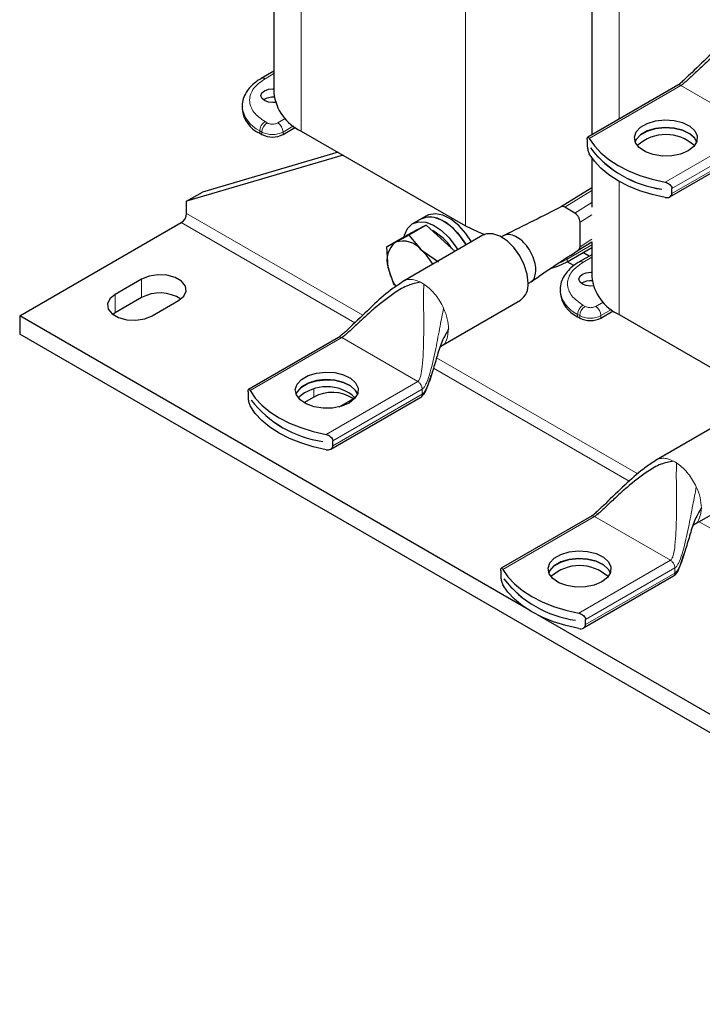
# Model space of a CAD drawing. Header units: millimetres. Extents: x 5 to 418, y 2 to 292.
# Tile 11 of 23: x 217 to 254, y 50 to 102. Entities that reach past the tile are written whole.
import ezdxf

# ---------------------------------------------------------------- set-up
doc = ezdxf.new("R2010")
doc.units = ezdxf.units.MM

msp = doc.modelspace()

# ---------------------------------------------------------------- linework, layer by layer
at = {"color": 7, "linetype": 'Continuous', "lineweight": 25}
for p, q in [((247.7971, 115.0681), (247.7971, 96.2023)), ((230.8266, 102.9957), (230.8266, 98.4396)), ((230.8266, 99.5986), (230.1536, 99.2101)), ((252.3854, 98.851), (247.5777, 96.0756)), ((229.1335, 97.7207), (229.1335, 97.59)), ((230.0707, 96.2838), (230.1839, 96.2185)), ((231.3152, 96.2185), (231.9747, 96.5992)), ((232.2911, 96.3985), (241.0592, 91.3368)), ((247.5486, 95.946), (247.5486, 95.6738)), ((251.9655, 92.8859), (256.7728, 95.6611)), ((234.2515, 95.2668), (227.016, 93.147)), ((247.7183, 95.4981), (247.7183, 95.5013)), ((247.7183, 95.4981), (247.7198, 95.4989)), ((234.5287, 95.1068), (226.1675, 92.6572)), ((247.7971, 94.973), (247.7971, 92.3449)), ((226.1675, 92.6572), (227.016, 93.147)), ((247.7971, 93.3778), (246.1288, 92.3446)), ((251.5367, 93.297), (251.5367, 93.2938)), ((252.0741, 93.0613), (252.0741, 93.3335)), ((226.1675, 92.004), (226.1675, 92.6572)), ((246.8857, 92.0267), (246.3483, 92.3369)), ((246.9609, 91.9716), (246.8857, 92.0267)), ((217.258, 86.534), (225.8847, 91.5141)), ((238.6855, 91.7158), (238.2329, 91.4546)), ((238.9683, 91.8791), (238.6855, 91.7158)), ((247.1686, 90.2292), (247.1686, 91.5366)), ((238.3693, 91.0709), (237.7799, 90.7587)), ((238.9587, 91.3832), (238.0385, 90.852)), ((238.4329, 91.1082), (238.3586, 91.0652)), ((238.9587, 91.3832), (238.3693, 91.0709)), ((238.4541, 91.1199), (238.4329, 91.1082)), ((238.5168, 91.1491), (238.4541, 91.1199)), ((239.7427, 90.6674), (238.9587, 91.3832)), ((237.7799, 90.7587), (236.8597, 90.2274)), ((236.8597, 90.2274), (237.3228, 90.4668)), ((237.3228, 90.4668), (238.0385, 90.852)), ((241.9826, 90.8352), (237.7399, 88.386)), ((238.0385, 90.852), (238.6962, 90.0632)), ((240.4978, 89.9781), (239.7427, 90.6674)), ((243.0687, 90.8156), (242.9566, 90.7509)), ((247.0758, 90.0397), (247.7979, 90.4869)), ((247.7971, 90.4864), (247.7971, 88.6427)), ((236.928, 89.1265), (236.8597, 90.2274)), ((238.6962, 90.0632), (239.6066, 89.4204)), ((246.4756, 89.4259), (247.7971, 90.1888)), ((247.6592, 89.722), (247.3238, 89.9156)), ((246.8375, 89.2167), (246.4753, 89.4258)), ((247.7971, 89.8017), (247.1242, 89.4132)), ((237.249, 88.1714), (236.928, 89.1265)), ((223.7633, 88.4933), (222.3491, 87.6769)), ((237.7612, 88.3982), (237.616, 88.2971)), ((244.3965, 88.2567), (244.5085, 88.3214)), ((246.104, 87.9238), (246.104, 87.7931)), ((223.7633, 87.5135), (222.3491, 86.6971)), ((224.329, 86.534), (225.7432, 87.3504)), ((239.7398, 84.9218), (243.9824, 87.371)), ((248.2858, 86.4216), (248.9453, 86.8023)), ((244.3103, 70.917), (217.258, 86.534)), ((217.258, 86.534), (217.258, 85.5541)), ((222.3491, 86.6971), (222.2256, 86.6155)), ((247.0413, 86.4869), (247.1544, 86.4216)), ((249.2616, 86.6016), (257.6062, 81.7844)), ((279.2005, 49.7954), (217.258, 85.5541)), ((234.2834, 85.3912), (229.4757, 82.6158)), ((229.4467, 82.4862), (229.4467, 82.2141)), ((229.6164, 82.0383), (229.6164, 82.0415)), ((229.6164, 82.0383), (229.6179, 82.0391)), ((232.9557, 82.2068), (232.4307, 81.9037)), ((233.8636, 79.4261), (238.6708, 82.2013)), ((234.3027, 81.6784), (234.9356, 82.0437)), ((234.9356, 82.0437), (235.144, 82.1973)), ((255.4742, 81.2914), (251.2315, 78.8422)), ((233.9722, 79.6015), (233.9722, 79.8737)), ((233.4347, 79.8372), (233.4347, 79.834)), ((251.2528, 78.8543), (251.1076, 78.7533)), ((253.2314, 75.378), (257.474, 77.8272)), ((247.775, 75.8473), (242.9673, 73.0719)), ((242.9383, 72.9424), (242.9383, 72.6702)), ((247.3552, 69.8823), (252.1624, 72.6574)), ((243.108, 72.4944), (243.108, 72.4977)), ((243.108, 72.4944), (243.1095, 72.4953)), ((279.2005, 50.7753), (244.8982, 70.5776)), ((246.9263, 70.2934), (246.9263, 70.2901)), ((247.4638, 70.0577), (247.4638, 70.3299))]:
    msp.add_line(p, q, dxfattribs=at)
at = {"color": 7, "linetype": 'Continuous', "lineweight": 18}
for p, q in [((249.2616, 114.364), (249.2616, 97.0477)), ((241.0592, 110.5485), (241.0592, 91.3368)), ((232.2911, 103.3833), (232.2911, 96.3985)), ((230.8266, 99.4633), (230.3536, 99.1903)), ((252.552, 98.8345), (247.6574, 96.0089)), ((256.6061, 96.4941), (252.552, 98.8345)), ((230.4667, 96.839), (230.3536, 96.9043)), ((231.0324, 96.839), (231.4278, 97.0673)), ((230.0707, 96.4144), (230.1839, 96.3491)), ((230.0707, 96.2838), (230.0707, 96.4144)), ((230.1839, 96.3491), (230.1839, 96.2185)), ((231.8741, 96.6717), (231.3152, 96.3491)), ((231.3152, 96.3491), (231.3152, 96.2185)), ((251.7114, 93.6685), (256.6061, 96.4941)), ((252.0741, 93.3335), (256.8418, 96.0859)), ((256.8418, 95.8137), (252.0741, 93.0613)), ((249.2616, 93.7132), (249.2616, 86.6016)), ((246.3483, 92.3369), (247.7971, 93.2341)), ((246.8857, 92.0267), (247.7971, 92.5911)), ((235.5716, 86.5751), (226.1675, 92.004)), ((235.1453, 86.168), (225.8847, 91.5141)), ((247.1686, 91.5366), (247.803, 91.9295)), ((247.1686, 90.2292), (247.803, 90.6221)), ((246.4756, 89.5566), (247.7971, 90.3195)), ((246.4756, 89.5566), (246.1451, 89.3903)), ((246.4756, 89.4259), (246.4756, 89.5566)), ((247.7971, 89.6664), (247.3241, 89.3934)), ((223.7633, 88.4933), (223.7633, 87.5135)), ((222.3491, 87.6769), (222.3491, 86.6971)), ((248.003, 87.0421), (248.3984, 87.2704)), ((239.8401, 87.0447), (239.884, 86.9533)), ((247.4373, 87.0421), (247.3241, 87.1074)), ((248.8447, 86.8748), (248.2858, 86.5522)), ((247.0413, 86.6175), (247.1544, 86.5522)), ((247.0413, 86.4869), (247.0413, 86.6175)), ((247.1544, 86.5522), (247.1544, 86.4216)), ((248.2858, 86.5522), (248.2858, 86.4216)), ((234.4501, 85.3747), (229.5554, 82.5491)), ((238.5042, 83.0343), (234.4501, 85.3747)), ((250.2474, 78.103), (239.5116, 84.3006)), ((249.7952, 77.7108), (239.3453, 83.7434)), ((233.6095, 80.2087), (238.5042, 83.0343)), ((232.9557, 82.6386), (232.9557, 82.2068)), ((233.9722, 79.8737), (238.7399, 82.6261)), ((238.7399, 82.3539), (238.7399, 82.6261)), ((238.7399, 82.3539), (233.9722, 79.6015)), ((253.3317, 77.5009), (253.3756, 77.4095)), ((247.9417, 75.8308), (243.047, 73.0052)), ((251.9958, 73.4905), (247.9417, 75.8308)), ((287.8272, 55.7554), (253.5338, 75.5525)), ((247.1011, 70.6648), (251.9958, 73.4905)), ((247.4638, 70.3299), (252.2315, 73.0822)), ((252.2315, 72.81), (252.2315, 73.0822)), ((252.2315, 72.81), (247.4638, 70.0577))]:
    msp.add_line(p, q, dxfattribs=at)
at = {"color": 7, "linetype": 'Continuous', "lineweight": 25, "flags": 128}
for points in [[(230.9051, 97.9301), (230.7778, 97.9227), (230.5329, 97.9509), (230.3253, 98.031), (230.1866, 98.1508), (230.1378, 98.2922), (230.1866, 98.4336), (230.3253, 98.5535), (230.5329, 98.6336), (230.7778, 98.6617), (230.8266, 98.6606)], [(252.9386, 95.3457), (252.5356, 95.174), (252.063, 95.0785), (251.5625, 95.0677), (251.0788, 95.1426), (250.6548, 95.2964), (250.3281, 95.5155), (250.1279, 95.7805), (250.0718, 96.0677), (250.1649, 96.3518), (250.3989, 96.6074), (250.753, 96.8118), (251.1958, 96.9469), (251.6878, 97.0006), (252.1854, 96.9683), (252.6444, 96.8527), (253.024, 96.6641), (253.2905, 96.4193), (253.4201, 96.1401), (253.4013, 95.8512), (253.2359, 95.5783), (252.9386, 95.3457)], [(253.3933, 95.8282), (253.2905, 96.0127), (253.024, 96.2575), (252.6444, 96.446), (252.1854, 96.5616), (251.6878, 96.594), (251.1958, 96.5403), (250.753, 96.4052), (250.3989, 96.2008), (250.1649, 95.9452), (250.108, 95.8282)], [(250.1086, 95.8265), (250.1649, 95.9419), (250.3989, 96.1975), (250.753, 96.4019), (251.1958, 96.537), (251.6878, 96.5907), (252.1854, 96.5584), (252.6444, 96.4428), (253.024, 96.2542), (253.2905, 96.0094), (253.3927, 95.8265)], [(247.6574, 96.0089), (247.9322, 95.6105), (248.285, 95.2333), (248.7112, 94.8822), (249.205, 94.5619), (249.7598, 94.2769), (250.368, 94.0308), (251.0215, 93.8271), (251.7114, 93.6685)], [(251.7114, 92.8519), (251.0215, 93.0106), (250.368, 93.2143), (249.7598, 93.4603), (249.205, 93.7454), (248.7112, 94.0656), (248.285, 94.4168), (247.9322, 94.794), (247.6574, 95.1923)], [(241.3738, 90.4838), (241.0775, 90.9303), (240.6926, 91.3616), (240.2748, 91.6949), (239.8502, 91.9092), (239.4456, 91.9909), (239.0865, 91.9351), (238.9683, 91.8791)], [(237.9595, 91.1991), (238.2152, 91.4441), (238.5475, 91.5591), (238.9353, 91.5369), (239.3545, 91.3789), (239.7785, 91.0951), (240.1808, 90.7033), (240.5362, 90.2281), (240.6384, 90.0593)], [(241.091, 90.3205), (240.7947, 90.767), (240.4098, 91.1984), (239.9919, 91.5316), (239.5674, 91.7459), (239.1628, 91.8276), (238.8036, 91.7718), (238.6855, 91.7158)], [(238.6855, 91.7158), (239, 91.8203), (239.3879, 91.7981), (239.807, 91.6402), (240.2311, 91.3564), (240.6334, 90.9646), (240.9887, 90.4894), (241.091, 90.3205)], [(237.7759, 90.7564), (237.7963, 90.8397), (237.9595, 91.1991)], [(241.0592, 91.3368), (241.7268, 91.0134), (242.0822, 90.8823)], [(244.3967, 88.2867), (244.3443, 88.7576), (244.1908, 89.2541), (243.9478, 89.7394), (243.6331, 90.1775), (243.2702, 90.536), (242.886, 90.7881), (242.5089, 90.9153), (242.167, 90.9081), (241.9826, 90.8352)], [(245.6379, 89.0782), (245.9907, 89.1962), (246.4756, 89.4259)], [(247.8756, 88.1332), (247.7484, 88.1258), (247.5035, 88.154), (247.2959, 88.2341), (247.1571, 88.3539), (247.1084, 88.4953), (247.1571, 88.6367), (247.2959, 88.7566), (247.5035, 88.8367), (247.7484, 88.8648), (247.7971, 88.8637)], [(225.7432, 87.3504), (226.0221, 87.5803), (226.148, 87.8514), (226.1056, 88.131), (225.9001, 88.3854), (225.5563, 88.5839), (225.1156, 88.7025), (224.6313, 88.727), (224.1616, 88.6543), (223.7633, 88.4933)], [(222.3491, 87.6769), (222.0702, 87.447), (221.9444, 87.1759), (221.9868, 86.8963), (222.1923, 86.6419), (222.5361, 86.4434), (222.9767, 86.3248), (223.4611, 86.3003), (223.9307, 86.373), (224.329, 86.534)], [(234.8366, 81.8859), (234.4337, 81.7142), (233.961, 81.6188), (233.4606, 81.6079), (232.9769, 81.6828), (232.5529, 81.8366), (232.2262, 82.0557), (232.0259, 82.3207), (231.9699, 82.608), (232.063, 82.892), (232.297, 83.1476), (232.6511, 83.352), (233.0938, 83.4871), (233.5859, 83.5409), (234.0835, 83.5085), (234.5425, 83.3929), (234.9221, 83.2043), (235.1885, 82.9595), (235.3181, 82.6803), (235.2994, 82.3914), (235.134, 82.1185), (234.8366, 81.8859)], [(235.2914, 82.3684), (235.1885, 82.5529), (234.9221, 82.7977), (234.5425, 82.9862), (234.0835, 83.1018), (233.5859, 83.1342), (233.0938, 83.0805), (232.6511, 82.9454), (232.297, 82.741), (232.063, 82.4854), (232.006, 82.3684)], [(232.0066, 82.3667), (232.063, 82.4821), (232.297, 82.7377), (232.6511, 82.9421), (233.0938, 83.0772), (233.5859, 83.131), (234.0835, 83.0986), (234.5425, 82.983), (234.9221, 82.7944), (235.1885, 82.5496), (235.2908, 82.3667)], [(229.5554, 82.5491), (229.8302, 82.1508), (230.1831, 81.7735), (230.6093, 81.4224), (231.1031, 81.1022), (231.6578, 80.8171), (232.2661, 80.571), (232.9195, 80.3673), (233.6095, 80.2087)], [(233.6095, 79.3922), (232.9195, 79.5508), (232.2661, 79.7545), (231.6578, 80.0006), (231.1031, 80.2856), (230.6093, 80.6059), (230.1831, 80.957), (229.8302, 81.3342), (229.5554, 81.7325)], [(248.3282, 72.3421), (247.9253, 72.1704), (247.4526, 72.0749), (246.9522, 72.0641), (246.4685, 72.1389), (246.0445, 72.2927), (245.7178, 72.5118), (245.5175, 72.7768), (245.4615, 73.0641), (245.5546, 73.3482), (245.7886, 73.6037), (246.1427, 73.8082), (246.5854, 73.9433), (247.0775, 73.997), (247.5751, 73.9646), (248.0341, 73.849), (248.4137, 73.6605), (248.6801, 73.4157), (248.8097, 73.1364), (248.791, 72.8475), (248.6256, 72.5747), (248.3282, 72.3421)], [(248.783, 72.8245), (248.6801, 73.009), (248.4137, 73.2538), (248.0341, 73.4424), (247.5751, 73.558), (247.0775, 73.5904), (246.5854, 73.5366), (246.1427, 73.4015), (245.7886, 73.1971), (245.5546, 72.9415), (245.4976, 72.8245)], [(245.4982, 72.8229), (245.5546, 72.9383), (245.7886, 73.1938), (246.1427, 73.3983), (246.5854, 73.5334), (247.0775, 73.5871), (247.5751, 73.5547), (248.0341, 73.4391), (248.4137, 73.2505), (248.6801, 73.0058), (248.7824, 72.8229)], [(243.047, 73.0052), (243.3218, 72.6069), (243.6747, 72.2297), (244.1009, 71.8785), (244.5947, 71.5583), (245.1494, 71.2732), (245.7577, 71.0272), (246.4111, 70.8235), (247.1011, 70.6648)], [(247.1011, 69.8483), (246.4111, 70.0069), (245.7577, 70.2107), (245.1494, 70.4567), (244.5947, 70.7418), (244.1009, 71.062), (243.6747, 71.4131), (243.3218, 71.7904), (243.047, 72.1887)]]:
    msp.add_lwpolyline(points, dxfattribs=at)
at = {"color": 7, "linetype": 'Continuous', "lineweight": 18, "flags": 128}
msp.add_lwpolyline([(246.4668, 89.6424), (246.4702, 89.6234), (246.4756, 89.5566)], dxfattribs=at)
at = {"color": 7, "linetype": 'Continuous', "lineweight": 18}
for centre, radius, start, end in [((230.2359, 99.0254), 0.2025, 54.49119, 113.06843), ((230.7367, 97.8824), 1.612, 185.99486, 245.59914), ((230.6848, 96.3865), 0.6147, 122.60548, 177.39452), ((230.798, 96.3212), 0.6147, 122.60548, 177.39452), ((230.7012, 96.3212), 0.6147, 2.60548, 57.39452), ((230.7496, 97.4409), 1.2296, 242.60967, 297.39033), ((247.2065, 89.2285), 0.2025, 54.49119, 113.06843), ((237.7991, 86.6542), 1.8844, 56.88363, 63.12174), ((247.7072, 88.0855), 1.612, 185.99486, 245.59914), ((247.6554, 86.5896), 0.6147, 122.60548, 177.39452), ((247.7685, 86.5243), 0.6147, 122.60548, 177.39452), ((247.6717, 86.5243), 0.6147, 2.60548, 57.39452), ((247.7201, 87.644), 1.2296, 242.60967, 297.39033), ((251.2907, 77.1103), 1.8844, 56.88363, 63.12174)]:
    msp.add_arc(centre, radius, start, end, dxfattribs=at)
at = {"color": 7, "linetype": 'Continuous', "lineweight": 25}
for centre, radius, start, end in [((233.3259, 98.687), 2.5115, 185.65338, 245.66676), ((230.7604, 97.3101), 0.8962, 84.67939, 122.78309), ((230.7349, 97.7497), 1.6094, 185.6948, 245.62534), ((230.7496, 97.3102), 1.2296, 242.60967, 297.39033), ((251.7506, 93.9494), 2.2636, 47.68495, 132.31505), ((252.3627, 99.1372), 5.8983, 218.0558, 261.94957), ((252.3627, 99.134), 5.8983, 218.0558, 261.94957), ((225.5534, 92.0319), 0.6147, 302.60548, 357.39452), ((238.0726, 88.7266), 2.6523, 32.39697, 62.81436), ((238.0604, 89.5213), 1.1992, 127.95985, 199.21959), ((237.7114, 89.2505), 1.2768, 39.53183, 107.72115), ((236.5054, 87.7032), 3.2202, 29.53696, 47.12999), ((240.0586, 89.7556), 3.1932, 191.36341, 211.23345), ((243.4053, 88.1837), 0.9967, 305.37932, 5.93286), ((247.7309, 87.5132), 0.8962, 84.67939, 122.78309), ((250.2965, 88.8901), 2.5115, 185.65338, 245.66676), ((224.7456, 85.6821), 2.0782, 57.35172, 118.20711), ((247.7055, 87.9528), 1.6094, 185.6948, 245.62534), ((247.7201, 87.5133), 1.2296, 242.60967, 297.39033), ((233.6487, 80.4896), 2.2636, 47.68495, 132.31505), ((234.2608, 85.6774), 5.8983, 218.0558, 261.94957), ((234.2608, 85.6742), 5.8983, 218.0558, 261.94957), ((233.938, 80.3755), 2.0782, 57.35172, 118.20711), ((247.1403, 70.9457), 2.2636, 47.68495, 132.31505), ((247.7524, 76.1336), 5.8983, 218.0558, 261.94957), ((247.7524, 76.1303), 5.8983, 218.0558, 261.94957)]:
    msp.add_arc(centre, radius, start, end, dxfattribs=at)
for centre, start_param, end_param in [((246.3483, 92.0101), 6.2098791, 6.4325154), ((246.3483, 92.0101), 5.9737825, 6.2098791), ((246.3483, 92.0101), 5.4985283, 5.9737825), ((246.8857, 91.6999), 5.0232741, 5.2295879), ((246.8857, 91.6999), 4.7871775, 5.0232741), ((246.8857, 91.6999), 4.5645411, 4.7871775), ((246.8857, 91.6999), 4.3414692, 4.5645411), ((246.8857, 91.6999), 3.927732, 4.3414692), ((246.8857, 90.3925), 3.0682864, 3.927732)]:
    msp.add_ellipse(centre, major_axis=(-0.1999, 0.3466), ratio=0.5773812, start_param=start_param, end_param=end_param, dxfattribs=at)
for points, knots in [([(255.7179, 101.7569), (255.5282, 101.6296), (254.9711, 101.2557), (254.1366, 100.483), (253.3398, 99.7197), (252.784, 99.1809), (252.5466, 98.9704), (252.4416, 98.8868), (252.4002, 98.8606), (252.3811, 98.8484)], [0, 0, 0, 0, 0.15084353, 0.44279949, 0.77418932, 0.91101233, 0.96193329, 0.98234525, 1, 1, 1, 1]), ([(256.753, 101.7948), (256.5313, 101.7479), (256.0317, 101.6422), (255.2111, 101.1297), (254.4397, 100.5289), (253.7328, 99.8936), (253.2377, 99.4319), (252.896, 99.1088), (252.6896, 98.9339), (252.6144, 98.8742), (252.5715, 98.8469), (252.552, 98.8345)], [0, 0, 0, 0, 0.12259763, 0.27623128, 0.55225329, 0.70546334, 0.83888288, 0.94869327, 0.96903421, 0.98590289, 1, 1, 1, 1]), ([(230.1592, 99.2061), (230.0848, 99.1636), (229.8904, 99.0525), (229.6315, 98.8309), (229.3843, 98.5445), (229.2149, 98.2158), (229.1286, 97.9301), (229.1431, 97.7603), (229.147, 97.7139)], [0, 0, 0, 0, 0.1202548, 0.31410963, 0.51159308, 0.71312474, 0.92164567, 1, 1, 1, 1]), ([(247.5486, 95.946), (247.5495, 95.9718), (247.5513, 96.0232), (247.5655, 96.0678), (247.5876, 96.0842), (247.6185, 96.0686), (247.6442, 96.0291), (247.6574, 96.0089)], [0, 0, 0, 0, 0.1819631, 0.3635273, 0.5553872, 0.7717062, 1, 1, 1, 1]), ([(247.5486, 95.6738), (247.5495, 95.6442), (247.5513, 95.5849), (247.5655, 95.4804), (247.5876, 95.3742), (247.6185, 95.2701), (247.6442, 95.2187), (247.6574, 95.1923)], [0, 0, 0, 0, 0.1819631, 0.3635273, 0.5553872, 0.7717062, 1, 1, 1, 1]), ([(251.7114, 93.6685), (251.7558, 93.6565), (251.8447, 93.6324), (251.9623, 93.555), (252.0441, 93.4597), (252.0723, 93.3812), (252.0738, 93.3416), (252.0741, 93.3335)], [0, 0, 0, 0, 0.2506915, 0.5017292, 0.7396222, 0.946863, 1, 1, 1, 1]), ([(251.7114, 92.8519), (251.7558, 92.8473), (251.8447, 92.838), (251.9623, 92.8754), (252.0441, 92.9444), (252.0723, 93.0142), (252.0738, 93.0533), (252.0741, 93.0613)], [0, 0, 0, 0, 0.2506915, 0.5017292, 0.7396222, 0.946863, 1, 1, 1, 1]), ([(246.1712, 92.3686), (245.6822, 92.1151), (244.6876, 91.5993), (243.6392, 91.0927), (243.1062, 90.8351)], [0, 0, 0, 0, 0.4916144, 1, 1, 1, 1]), ([(244.499, 88.3368), (244.5528, 88.3676), (244.6878, 88.4448), (244.7979, 88.72), (244.8205, 89.1059), (244.7232, 89.55), (244.5215, 89.9937), (244.2848, 90.3235), (244.0187, 90.5942), (243.7301, 90.7995), (243.4495, 90.8843), (243.2255, 90.8877), (243.1314, 90.8319), (243.0771, 90.7997)], [0, 0, 0, 0, 0.0709863, 0.1780225, 0.2855085, 0.3931011, 0.5002982, 0.6073552, 0.6604415, 0.7677049, 0.8748857, 0.9279152, 1, 1, 1, 1]), ([(244.5529, 88.3504), (245.0083, 88.6703), (245.8154, 89.2374), (246.7167, 89.8111), (247.1096, 90.0611)], [0, 0, 0, 0, 0.5641436, 1, 1, 1, 1]), ([(247.1298, 89.4092), (247.0554, 89.3667), (246.861, 89.2556), (246.6021, 89.034), (246.3548, 88.7476), (246.1854, 88.4189), (246.0992, 88.1332), (246.1136, 87.9634), (246.1176, 87.917)], [0, 0, 0, 0, 0.1202548, 0.3141096, 0.5115931, 0.7131247, 0.9216457, 1, 1, 1, 1]), ([(237.616, 88.2971), (237.4262, 88.1698), (236.8691, 87.7959), (236.0346, 87.0232), (235.2379, 86.2599), (234.6821, 85.7211), (234.4447, 85.5106), (234.3396, 85.427), (234.2983, 85.4008), (234.2791, 85.3886)], [0, 0, 0, 0, 0.15084353, 0.44279949, 0.77418932, 0.91101233, 0.96193329, 0.98234525, 1, 1, 1, 1]), ([(238.6511, 88.335), (238.4293, 88.2881), (237.9298, 88.1824), (237.1092, 87.6699), (236.3378, 87.0691), (235.6309, 86.4338), (235.1357, 85.9721), (234.794, 85.649), (234.5876, 85.4741), (234.5125, 85.4144), (234.4696, 85.3871), (234.4501, 85.3747)], [0, 0, 0, 0, 0.1225976, 0.2762313, 0.5522533, 0.7054633, 0.8388829, 0.9486933, 0.9690342, 0.9859029, 1, 1, 1, 1]), ([(240.1541, 85.8375), (240.0388, 85.6381), (239.7817, 85.1934), (239.5496, 84.4328), (239.2993, 83.5832), (239.0955, 82.9218), (238.8958, 82.4941), (238.7867, 82.396), (238.7399, 82.3539)], [0, 0, 0, 0, 0.1747018, 0.3896235, 0.6143231, 0.8700009, 0.9441964, 1, 1, 1, 1]), ([(239.7009, 84.8624), (239.7047, 84.87), (239.7277, 84.9161), (239.7357, 84.9201), (239.7424, 84.9234)], [0, 0, 0, 0, 0.1640509, 1, 1, 1, 1]), ([(238.6706, 82.2011), (238.7043, 82.2267), (238.8719, 82.354), (239.0365, 82.7753), (239.1527, 83.1472), (239.2225, 83.3709)], [0, 0, 0, 0, 0.09110772, 0.45348667, 1, 1, 1, 1]), ([(229.4467, 82.4862), (229.4476, 82.512), (229.4494, 82.5634), (229.4635, 82.608), (229.4856, 82.6244), (229.5166, 82.6088), (229.5423, 82.5693), (229.5554, 82.5491)], [0, 0, 0, 0, 0.1819631, 0.3635273, 0.5553872, 0.7717062, 1, 1, 1, 1]), ([(229.4467, 82.2141), (229.4476, 82.1844), (229.4494, 82.1251), (229.4635, 82.0206), (229.4856, 81.9144), (229.5166, 81.8103), (229.5423, 81.7589), (229.5554, 81.7325)], [0, 0, 0, 0, 0.1819631, 0.3635273, 0.5553872, 0.7717062, 1, 1, 1, 1]), ([(233.6095, 80.2087), (233.6539, 80.1967), (233.7427, 80.1726), (233.8604, 80.0952), (233.9421, 79.9999), (233.9704, 79.9215), (233.9719, 79.8818), (233.9722, 79.8737)], [0, 0, 0, 0, 0.2506915, 0.5017292, 0.7396222, 0.946863, 1, 1, 1, 1]), ([(233.6095, 79.3922), (233.6539, 79.3875), (233.7427, 79.3782), (233.8604, 79.4156), (233.9421, 79.4846), (233.9704, 79.5544), (233.9719, 79.5936), (233.9722, 79.6015)], [0, 0, 0, 0, 0.2506915, 0.5017292, 0.7396222, 0.946863, 1, 1, 1, 1]), ([(251.1076, 78.7533), (250.9178, 78.6259), (250.3607, 78.2521), (249.5262, 77.4793), (248.7294, 76.7161), (248.1737, 76.1773), (247.9363, 75.9667), (247.8312, 75.8831), (247.7899, 75.8569), (247.7707, 75.8447)], [0, 0, 0, 0, 0.1508435, 0.4427995, 0.7741893, 0.9110123, 0.9619333, 0.9823452, 1, 1, 1, 1]), ([(252.1427, 78.7912), (251.9209, 78.7443), (251.4214, 78.6385), (250.6008, 78.1261), (249.8294, 77.5253), (249.1225, 76.89), (248.6273, 76.4282), (248.2856, 76.1051), (248.0792, 75.9302), (248.0041, 75.8706), (247.9612, 75.8433), (247.9417, 75.8308)], [0, 0, 0, 0, 0.12259763, 0.27623128, 0.55225329, 0.70546334, 0.83888288, 0.94869327, 0.96903421, 0.98590289, 1, 1, 1, 1]), ([(253.6457, 76.2937), (253.5304, 76.0943), (253.2733, 75.6496), (253.0412, 74.8889), (252.7909, 74.0393), (252.5871, 73.3779), (252.3874, 72.9503), (252.2783, 72.8522), (252.2315, 72.81)], [0, 0, 0, 0, 0.1747018, 0.3896235, 0.6143231, 0.8700009, 0.9441964, 1, 1, 1, 1]), ([(253.1925, 75.3185), (253.1963, 75.3261), (253.2193, 75.3722), (253.2273, 75.3762), (253.234, 75.3796)], [0, 0, 0, 0, 0.1640509, 1, 1, 1, 1]), ([(252.1622, 72.6573), (252.1959, 72.6829), (252.3635, 72.8102), (252.5281, 73.2315), (252.6443, 73.6034), (252.7141, 73.827)], [0, 0, 0, 0, 0.09110772, 0.45348667, 1, 1, 1, 1]), ([(242.9383, 72.9424), (242.9392, 72.9681), (242.941, 73.0195), (242.9551, 73.0642), (242.9772, 73.0805), (243.0082, 73.065), (243.0339, 73.0255), (243.047, 73.0052)], [0, 0, 0, 0, 0.1819631, 0.3635273, 0.5553872, 0.7717062, 1, 1, 1, 1]), ([(242.9383, 72.6702), (242.9392, 72.6405), (242.941, 72.5813), (242.9551, 72.4767), (242.9772, 72.3706), (243.0082, 72.2665), (243.0339, 72.2151), (243.047, 72.1887)], [0, 0, 0, 0, 0.1819631, 0.3635273, 0.5553872, 0.7717062, 1, 1, 1, 1]), ([(247.1011, 70.6648), (247.1455, 70.6528), (247.2343, 70.6287), (247.352, 70.5514), (247.4337, 70.4561), (247.462, 70.3776), (247.4634, 70.338), (247.4638, 70.3299)], [0, 0, 0, 0, 0.2506915, 0.5017292, 0.7396222, 0.946863, 1, 1, 1, 1]), ([(247.1011, 69.8483), (247.1455, 69.8437), (247.2343, 69.8344), (247.352, 69.8717), (247.4337, 69.9407), (247.462, 70.0105), (247.4634, 70.0497), (247.4638, 70.0577)], [0, 0, 0, 0, 0.2506915, 0.5017292, 0.7396222, 0.946863, 1, 1, 1, 1])]:
    msp.add_open_spline(points, degree=3, knots=knots, dxfattribs=at)
at = {"color": 7, "linetype": 'Continuous', "lineweight": 18}
for points, knots in [([(230.3536, 99.1903), (230.131, 99.0312), (229.7885, 98.7865), (229.5744, 98.3779), (229.5128, 98.0473), (229.5744, 97.7167), (229.7885, 97.308), (230.131, 97.0634), (230.3536, 96.9043)], [0, 0, 0, 0, 0.2394568, 0.3683607, 0.5, 0.6316393, 0.7605432, 1, 1, 1, 1]), ([(252.552, 98.8345), (252.53, 98.845), (252.4858, 98.8661), (252.4279, 98.8702), (252.3991, 98.8555), (252.3864, 98.849)], [0, 0, 0, 0, 0.3587746, 0.7175491, 1, 1, 1, 1]), ([(230.4667, 96.839), (230.5061, 96.8207), (230.5668, 96.7924), (230.668, 96.7746), (230.7495, 96.7697), (230.8311, 96.7746), (230.9322, 96.7923), (230.993, 96.8207), (231.0324, 96.839)], [0, 0, 0, 0, 0.239443, 0.3695502, 0.4999998, 0.6301073, 0.760557, 1, 1, 1, 1]), ([(247.3241, 89.3934), (247.1015, 89.2343), (246.7591, 88.9896), (246.545, 88.581), (246.4833, 88.2504), (246.545, 87.9198), (246.7591, 87.5111), (247.1015, 87.2665), (247.3241, 87.1074)], [0, 0, 0, 0, 0.2394568, 0.3683607, 0.5, 0.6316393, 0.7605432, 1, 1, 1, 1]), ([(237.7659, 88.3888), (237.7919, 88.4055), (237.8851, 88.4655), (238.0874, 88.4888), (238.3594, 88.4624), (238.5538, 88.3775), (238.6511, 88.335)], [0, 0, 0, 0, 0.1144036, 0.4096024, 0.7048012, 1, 1, 1, 1]), ([(238.5042, 83.0343), (238.5226, 83.0493), (238.5634, 83.0826), (238.6195, 83.1928), (238.6957, 83.4413), (238.7607, 83.9147), (238.8052, 84.6019), (238.8246, 85.4507), (238.8248, 86.3584), (238.8182, 87.173), (238.8136, 87.8264), (238.824, 88.1059), (238.8287, 88.2325)], [0, 0, 0, 0, 0.0151409, 0.0335253, 0.0705613, 0.1611012, 0.2944393, 0.4475558, 0.625585, 0.7926757, 0.9061341, 1, 1, 1, 1]), ([(238.7399, 82.6261), (238.7685, 82.649), (238.8328, 82.7006), (238.911, 82.8313), (239.038, 83.0993), (239.2447, 83.7548), (239.4696, 84.7624), (239.6845, 85.9199), (239.8222, 86.6331), (239.884, 86.9533)], [0, 0, 0, 0, 0.0278125, 0.0625164, 0.1046323, 0.2303835, 0.5159751, 0.7826244, 1, 1, 1, 1]), ([(247.4373, 87.0421), (247.4766, 87.0238), (247.5374, 86.9955), (247.6385, 86.9777), (247.7201, 86.9728), (247.8016, 86.9777), (247.9028, 86.9954), (247.9636, 87.0238), (248.003, 87.0421)], [0, 0, 0, 0, 0.239443, 0.3695502, 0.4999998, 0.6301073, 0.760557, 1, 1, 1, 1]), ([(240.1541, 85.8375), (240.132, 85.6488), (240.088, 85.2713), (239.9045, 84.9726), (239.7495, 84.9351), (239.7387, 84.9325)], [0, 0, 0, 0, 0.4819948, 0.9639896, 1, 1, 1, 1]), ([(234.4501, 85.3747), (234.428, 85.3852), (234.3839, 85.4063), (234.326, 85.4104), (234.2971, 85.3957), (234.2844, 85.3892)], [0, 0, 0, 0, 0.3587746, 0.7175491, 1, 1, 1, 1]), ([(238.6708, 82.2013), (238.6708, 82.2013), (238.6963, 82.2062), (238.7278, 82.2564), (238.7358, 82.3214), (238.7399, 82.3539)], [0, 0, 0, 0, 0.0001021, 0.5000511, 1, 1, 1, 1]), ([(251.2575, 78.8449), (251.2835, 78.8617), (251.3767, 78.9216), (251.579, 78.945), (251.851, 78.9186), (252.0454, 78.8336), (252.1427, 78.7912)], [0, 0, 0, 0, 0.1144036, 0.4096024, 0.7048012, 1, 1, 1, 1]), ([(251.9958, 73.4905), (252.0142, 73.5055), (252.0549, 73.5388), (252.1111, 73.649), (252.1873, 73.8974), (252.2523, 74.3709), (252.2968, 75.0581), (252.3162, 75.9069), (252.3164, 76.8145), (252.3098, 77.6292), (252.3052, 78.2825), (252.3156, 78.5621), (252.3203, 78.6887)], [0, 0, 0, 0, 0.0151409, 0.0335253, 0.0705613, 0.1611012, 0.2944393, 0.4475558, 0.625585, 0.7926757, 0.9061341, 1, 1, 1, 1]), ([(252.2315, 73.0822), (252.2601, 73.1052), (252.3244, 73.1567), (252.4026, 73.2874), (252.5296, 73.5554), (252.7363, 74.2109), (252.9612, 75.2185), (253.1761, 76.3761), (253.3138, 77.0892), (253.3756, 77.4095)], [0, 0, 0, 0, 0.0278125, 0.0625164, 0.1046323, 0.2303835, 0.5159751, 0.7826244, 1, 1, 1, 1]), ([(253.6457, 76.2937), (253.6236, 76.1049), (253.5796, 75.7274), (253.3961, 75.4287), (253.2411, 75.3912), (253.2303, 75.3886)], [0, 0, 0, 0, 0.4819948, 0.9639896, 1, 1, 1, 1]), ([(247.9417, 75.8308), (247.9196, 75.8414), (247.8755, 75.8625), (247.8176, 75.8665), (247.7887, 75.8518), (247.776, 75.8454)], [0, 0, 0, 0, 0.3587746, 0.7175491, 1, 1, 1, 1]), ([(252.1624, 72.6574), (252.1624, 72.6574), (252.1879, 72.6624), (252.2194, 72.7125), (252.2274, 72.7775), (252.2315, 72.81)], [0, 0, 0, 0, 0.0001021, 0.5000511, 1, 1, 1, 1])]:
    msp.add_open_spline(points, degree=3, knots=knots, dxfattribs=at)
for points in [[(238.8287, 88.2325), (238.9258, 88.1626), (239.1201, 88.0229), (239.3934, 87.7364), (239.6424, 87.4095), (239.7742, 87.1663), (239.8401, 87.0447)], [(239.884, 86.9533), (239.9619, 86.7607), (240.1178, 86.3755), (240.142, 86.0168), (240.1541, 85.8375)], [(238.7171, 82.756), (238.7059, 82.7847), (238.6836, 82.842), (238.6316, 82.9214), (238.5706, 82.9897), (238.5263, 83.0194), (238.5042, 83.0343)], [(238.7399, 82.6261), (238.7389, 82.6468), (238.7369, 82.6884), (238.7237, 82.7335), (238.7171, 82.756)], [(252.3203, 78.6887), (252.4174, 78.6188), (252.6117, 78.479), (252.885, 78.1925), (253.134, 77.8657), (253.2658, 77.6225), (253.3317, 77.5009)], [(253.3756, 77.4095), (253.4535, 77.2169), (253.6094, 76.8316), (253.6336, 76.473), (253.6457, 76.2937)], [(252.2087, 73.2122), (252.1975, 73.2408), (252.1752, 73.2981), (252.1232, 73.3775), (252.0622, 73.4458), (252.0179, 73.4756), (251.9958, 73.4905)], [(252.2315, 73.0822), (252.2305, 73.103), (252.2285, 73.1445), (252.2153, 73.1896), (252.2087, 73.2122)]]:
    msp.add_open_spline(points, degree=3, dxfattribs=at)

doc.saveas('drawing.dxf')
